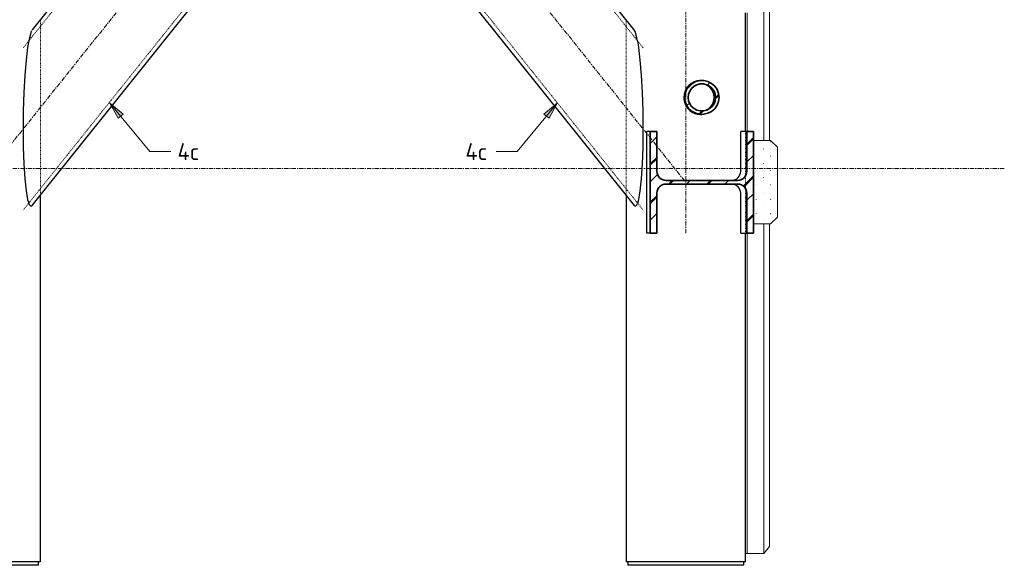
# Model space of a CAD drawing. Header units: millimetres. Extents: x -236694 to -141708, y -41476 to 103952.
# Tile 85 of 103: x -150414 to -147511, y -1170 to 439. Entities that reach past the tile are written whole.
import ezdxf

# ---------------------------------------------------------------- set-up
doc = ezdxf.new("R2010")
doc.units = ezdxf.units.MM
doc.linetypes.add('Grid Line', pattern=[22.225, 12.7, -3.175, 3.175, -3.175])
doc.linetypes.add('XX-HIDDEN', pattern=[4, 2, -2])
for name, color, linetype, lineweight in [('N-CO-BC-BETONVORM-G', 50, 'Continuous', 25), ('N-CO-BC-BETONVORM-G-1', 50, 'XX-HIDDEN', 18), ('N-CO-BC-BETONVORM-G-2', 50, 'Continuous', 13), ('N-CO-BC-BETONVORM-G-3', 50, 'Continuous', 18), ('N-CO-BC-BETONVORM-GN', 10, 'XX-HIDDEN', 18), ('N-CO-KC-KUNSTSTOFVORM-G', 7, 'Continuous', 13), ('N-CO-KC-KUNSTSTOFVORM-GD', 90, 'Continuous', 18), ('N-CO-SC-STAALVORM-G', 10, 'Continuous', 25), ('N-CO-SC-STAALVORM-G-1', 10, 'Continuous', 18), ('N-CO-SC-STAALVORM-GD', 90, 'Continuous', 35), ('X-XX-AL-CONSTRUCTIELIJN-G-1', 7, 'Grid Line', 18), ('X-XX-AL-T25-1', 250, 'Continuous', 13), ('X-XX-AL-T25-2', 7, 'Continuous', 13), ('X-XX-AL-VERWIJZING-G-1', 7, 'Grid Line', 18)]:
    doc.layers.add(name, color=color, linetype=linetype, lineweight=lineweight)
doc.styles.add('NLCS-ISO_1', font='NLCS-ISO.ttf', dxfattribs={"height": 50})

# ---------------------------------------------------------------- blocks, each defined once
blk = doc.blocks.new('NLI_Balk_Buis - ø323_9_12_5-V230-Doorsnede 6 dubbel geleidewerk')
at = {"layer": 'N-CO-BC-BETONVORM-GN'}
for p, q in [((100412.9, 1058.1), (99851.1, 355.7)), ((100646.3, 871.4), (99851.1, -122.9))]:
    blk.add_line(p, q, dxfattribs=at)
blk = doc.blocks.new('GM_afdekklepje - GM_afdekklepje-V231-Doorsnede 6 dubbel geleidewerk')
at = {"layer": 'N-CO-SC-STAALVORM-G'}
for p, q in [((101634.4, -1160), (101634.4, -1170)), ((101976.4, -1170), (101976.4, -1160)), ((101634.7, -1170), (101634.5, -1170)), ((101690, -1170), (101634.7, -1170)), ((101721, -1170), (101690, -1170)), ((101953.8, -1170), (101721, -1170)), ((101976.4, -1170), (101953.8, -1170))]:
    blk.add_line(p, q, dxfattribs=at)
blk = doc.blocks.new('GM_afdekklepje - GM_afdekklepje-V232-Doorsnede 6 dubbel geleidewerk')
at = {"layer": 'N-CO-SC-STAALVORM-G'}
for p, q in [((99555, -1160), (99555, -1170)), ((99897.1, -1170), (99897.1, -1160)), ((99577.6, -1170), (99555, -1170)), ((99810.4, -1170), (99577.6, -1170)), ((99841.4, -1170), (99810.4, -1170)), ((99896.7, -1170), (99841.4, -1170)), ((99896.9, -1170), (99896.7, -1170))]:
    blk.add_line(p, q, dxfattribs=at)
blk = doc.blocks.new('NLI_Balk_Buis - ø323_9_12_5-V233-Doorsnede 6 dubbel geleidewerk')
at = {"layer": 'N-CO-BC-BETONVORM-GN'}
for p, q in [((101118.5, 1058.1), (101680.3, 355.7)), ((100885.1, 871.4), (101680.3, -122.9))]:
    blk.add_line(p, q, dxfattribs=at)
blk = doc.blocks.new('GM_Hakorit_3820 - GM_Hakorit_3820-V234-Doorsnede 6 dubbel geleidewerk')
at = {"layer": 'N-CO-KC-KUNSTSTOFVORM-G'}
for p, q in [((102004.9, 2685), (102035.5, 2685)), ((102035.5, 2685), (102035.5, 2683)), ((102037.2, 2683), (102035.5, 2685)), ((101986.2, 2060), (101986.2, 2410)), ((102035.5, 2437), (102035.5, 2033)), ((102052, 2437), (102052, 2033)), ((102035.5, 1787), (102035.5, 1383)), ((102052, 1787), (102052, 1383)), ((101986.2, 1410), (101986.2, 1760)), ((102035.5, 1137), (102035.5, 733)), ((102052, 1137), (102052, 733)), ((101986.2, 760), (101986.2, 1110)), ((102035.5, 487), (102035.5, 83)), ((102052, 487), (102052, 83)), ((101986.2, 110), (101986.2, 460)), ((102035.5, -163), (102035.5, -1135)), ((102052, -163), (102052, -1115)), ((101986.2, -1135), (101986.2, -190)), ((102035.5, -1135), (102052, -1115)), ((101986.2, -1135), (101981.2, -1135)), ((102035.5, -1135), (101986.2, -1135))]:
    blk.add_line(p, q, dxfattribs=at)
blk = doc.blocks.new('GM_Hakorit_2620 - GM_Hakorit_2620-V243-Doorsnede 6 dubbel geleidewerk')
at = {"layer": 'N-CO-BC-BETONVORM-G-3'}
h = blk.add_hatch(dxfattribs=at)
h.set_pattern_fill('ACO-KUNSTSTOF', color=256, style=0, pattern_type=2)
h.set_pattern_definition([(45, (102497.49, -9085), (-21.2132, 21.2132), [0.671, -29.329])])
h.paths.add_polyline_path([(102005.4, -163), (102055.6, -163), (102075.9, -143), (102075.9, 63), (102055.6, 83), (102004.9, 83), (102004.9, -163)], flags=0)
at = {"layer": 'N-CO-KC-KUNSTSTOFVORM-GD'}
for p, q in [((102004.9, 83), (102004.9, -163)), ((102055.6, 83), (102004.9, 83)), ((102075.9, 63), (102055.6, 83)), ((102075.9, -143), (102075.9, 63)), ((102055.6, -163), (102075.9, -143)), ((102004.9, -163), (102055.6, -163))]:
    blk.add_line(p, q, dxfattribs=at)
blk = doc.blocks.new('GM_Haalbuis_2500 - GM_Haalbuis_2500-3744235-Doorsnede 6 dubbel geleidewerk')
at = {"layer": 'N-CO-SC-STAALVORM-G-1'}
h = blk.add_hatch(dxfattribs=at)
h.set_pattern_fill('ACO-STAAL', color=256, style=0, pattern_type=2)
h.set_pattern_definition([(45, (102497.49, -9085), (-56.56854, 56.56854), []), (45, (102497.49, -9036.43), (-56.56854, 56.56854), []), (45, (102497.49, -9034.43), (-56.56854, 56.56854), []), (45, (102497.49, -9032.43), (-56.56854, 56.56854), [])])
h.paths.add_polyline_path([(101849.9, 160.4), (101859, 160.4), (101870.8, 163.2), (101881.7, 168.9), (101890.8, 176.8), (101897.8, 186.8), (101902.1, 198), (101903.6, 210), (101901.8, 222.6), (101897.7, 233.3), (101890.8, 243.2), (101881.7, 251.1), (101870.8, 256.8), (101859, 259.6), (101846.8, 259.6), (101834.9, 256.8), (101824.1, 251.1), (101814.9, 243.2), (101808, 233.2), (101803.7, 222), (101802.2, 210), (101803.7, 198), (101808, 186.8), (101814.9, 176.8), (101824.1, 168.9), (101834.9, 163.2), (101846.8, 160.4)], flags=0)
h.paths.add_polyline_path([(101857.8, 170.3), (101848, 170.3), (101838.5, 172.6), (101829.8, 177.1), (101822.5, 183.5), (101817, 191.4), (101813.5, 200.4), (101812.3, 210), (101813.5, 219.6), (101817, 228.6), (101822.5, 236.5), (101829.8, 242.9), (101838.5, 247.4), (101848, 249.7), (101857.8, 249.7), (101867.3, 247.4), (101875.9, 242.9), (101883.2, 236.5), (101888.8, 228.6), (101892.2, 219.6), (101893.4, 210), (101892.2, 200.4), (101888.8, 191.4), (101883.2, 183.5), (101875.9, 177.1), (101867.3, 172.6)], flags=0)
at = {"layer": 'N-CO-SC-STAALVORM-G'}
for p, q in [((101849.9, 260), (101849, 260)), ((101852.9, 260), (101849.9, 260)), ((101849, 160), (101849.9, 160)), ((101849.9, 160), (101852.9, 160))]:
    blk.add_line(p, q, dxfattribs=at)
for centre, major_axis, start_param, end_param in [((101849, 210), (0, 50), 0, 1.570796), ((101849.9, 210), (0, 50), 0.261799, 1.570796), ((101849.9, 210), (0, 50), 1.086222, 1.228874), ((101849.9, 210), (0, 50), 0.840904, 0.976858), ((101849.9, 210), (0, 50), 0.593863, 0.729946), ((101849.9, 210), (0, 50), 0.341579, 0.48469), ((101849.9, 210), (0, 50), 0.07026, 0.244505), ((101849.9, 210), (0, 40), 4.712389, 6.227166), ((101849, 210), (0, 50), 1.570796, 3.141593), ((101849.9, 210), (0, 50), 1.330786, 1.570796), ((101849.9, 210), (0, 50), 1.570796, 1.810806), ((101849.9, 210), (0, 50), 1.570796, 2.879793), ((101849.9, 210), (0, 40), 3.197612, 4.712389), ((101849.9, 210), (0, 50), 1.912719, 2.055371), ((101849.9, 210), (0, 50), 2.164735, 2.300688), ((101849.9, 210), (0, 50), 2.411646, 2.54773), ((101849.9, 210), (0, 50), 2.656903, 2.800014), ((101849.9, 210), (0, 50), 2.897087, 3.071333)]:
    blk.add_ellipse(centre, major_axis=major_axis, ratio=0.986394, start_param=start_param, end_param=end_param, dxfattribs=at)
at = {"layer": 'N-CO-SC-STAALVORM-GD', "flags": 128}
for points in [[(101852.8, 260), (101846.8, 259.6), (101834.9, 256.8), (101824.1, 251.1), (101814.9, 243.2), (101808, 233.2), (101803.7, 222), (101802.2, 210)], [(101812.3, 210), (101813.5, 219.6), (101817, 228.6), (101822.5, 236.5), (101829.8, 242.9), (101838.5, 247.4), (101848, 249.7), (101857.8, 249.7), (101867.3, 247.4), (101875.9, 242.9), (101883.2, 236.5), (101888.8, 228.6), (101892.2, 219.6), (101893.4, 210)], [(101903.6, 210), (101902.1, 222), (101897.8, 233.2), (101890.8, 243.2), (101881.7, 251.1), (101870.8, 256.8), (101859, 259.6), (101852.9, 260)], [(101802.2, 210), (101803.7, 198), (101808, 186.8), (101814.9, 176.8), (101824.1, 168.9), (101834.9, 163.2), (101846.8, 160.4), (101852.8, 160)], [(101893.4, 210), (101892.2, 200.4), (101888.8, 191.4), (101883.2, 183.5), (101875.9, 177.1), (101867.3, 172.6), (101857.8, 170.3), (101848, 170.3), (101838.5, 172.6), (101829.8, 177.1), (101822.5, 183.5), (101817, 191.4), (101813.5, 200.4), (101812.3, 210)], [(101852.9, 160), (101859, 160.4), (101870.8, 163.2), (101881.7, 168.9), (101890.8, 176.8), (101897.8, 186.8), (101902.1, 198), (101903.6, 210)]]:
    blk.add_lwpolyline(points, dxfattribs=at)

msp = doc.modelspace()

# ---------------------------------------------------------------- hatches: boundary and pattern name
at = {"layer": 'N-CO-SC-STAALVORM-G-1'}
h = msp.add_hatch(dxfattribs=at)
h.set_pattern_fill('ACO-STAAL', color=256, style=0, pattern_type=2)
h.set_pattern_definition([(45, (-147758.11, -9085), (-56.56854, 56.56854), []), (45, (-147758.11, -9036.43), (-56.56854, 56.56854), []), (45, (-147758.11, -9034.43), (-56.56854, 56.56854), []), (45, (-147758.11, -9032.43), (-56.56854, 56.56854), [])])
h.paths.add_polyline_path([(-148250.7, -190), (-148250.7, 110), (-148269.9, 110), (-148269.9, -7.5), (-148270.6, -13.5), (-148272.6, -19.2), (-148275.9, -24.3), (-148280.2, -28.6), (-148286.1, -32.1), (-148291.2, -33.8), (-148297.3, -34.5), (-148508.2, -34.5), (-148514.3, -33.8), (-148520, -31.8), (-148525.2, -28.6), (-148529.6, -24.3), (-148532.8, -19.2), (-148534.9, -13.5), (-148535.5, -7.5), (-148535.5, 110), (-148554.8, 110), (-148554.8, -190), (-148535.5, -190), (-148535.5, -72.5), (-148534.9, -66.5), (-148532.8, -60.8), (-148529.6, -55.7), (-148525.2, -51.4), (-148520, -48.2), (-148514.3, -46.2), (-148508.2, -45.5), (-148297.3, -45.5), (-148291.2, -46.2), (-148285.4, -48.2), (-148280.2, -51.4), (-148275.9, -55.7), (-148272.6, -60.8), (-148270.6, -66.5), (-148269.9, -72.5), (-148269.9, -190), (-148262.1, -190)], flags=0)
at = {"layer": 'X-XX-AL-T25-1'}
for points in [[(-150148.4, 193.4), (-150124.3, 148.5), (-150108.9, 161.2)], [(-148828.9, 193.4), (-148868.4, 161.2), (-148853, 148.5)]]:
    msp.add_hatch(color=256, dxfattribs=at).paths.add_polyline_path(points, flags=0)

# ---------------------------------------------------------------- linework, layer by layer
at = {"layer": 'N-CO-BC-BETONVORM-GN'}
for p, q in [((-150353.5, 419.5), (-150353.5, 439.3)), ((-148626.2, 439.3), (-148626.2, 419.5)), ((-150377.5, 409.4), (-150380.3, 404.5)), ((-150353.5, -59.1), (-150353.5, 419.3)), ((-148626.2, 419.3), (-148626.2, -59.1)), ((-148274.2, -21.6), (-148274.2, 110)), ((-148274.2, -58.2), (-148274.2, -21.8)), ((-150353.5, -79.1), (-150353.5, -59.3)), ((-148626.2, -59.3), (-148626.2, -79.1)), ((-148274.2, -190), (-148274.2, -58.4)), ((-148602.3, -109.1), (-148599.5, -111.3))]:
    msp.add_line(p, q, dxfattribs=at)
at = {"layer": 'N-CO-SC-STAALVORM-G'}
for p, q in [((-149849.2, 1070), (-150377.5, 409.4)), ((-148602.3, 409.4), (-149130.5, 1070)), ((-150377.5, -109.1), (-149596.3, 867.7)), ((-149383.5, 867.7), (-148602.3, -109.1)), ((-148274.2, 110), (-148274.2, 460)), ((-148565.3, -190), (-148565.3, 110)), ((-148554.8, 110), (-148565.3, 110)), ((-148288.1, -7.5), (-148288.1, 110)), ((-148269.9, 110), (-148288.1, 110)), ((-150353.5, -1160), (-150353.5, -79.3)), ((-148626.2, -79.3), (-148626.2, -1160)), ((-148288.1, -190), (-148288.1, -72.5)), ((-148554.8, -190), (-148565.3, -190)), ((-148288.1, -190), (-148269.9, -190)), ((-148274.2, -1160), (-148274.2, -190)), ((-150409.2, -1160), (-150446, -1160)), ((-150354, -1160), (-150409.2, -1160)), ((-150353.7, -1160), (-150354, -1160)), ((-148625.8, -1160), (-148626.1, -1160)), ((-148570.6, -1160), (-148625.8, -1160)), ((-148533.7, -1160), (-148570.6, -1160)), ((-148301, -1160), (-148533.7, -1160)), ((-148274.2, -1160), (-148301, -1160))]:
    msp.add_line(p, q, dxfattribs=at)
at = {"layer": 'N-CO-SC-STAALVORM-G', "flags": 128}
for points in [[(-148592, 376.9), (-148594, 386.3), (-148599.5, 404.5), (-148602.3, 409.4)], [(-150380.3, 404.5), (-150385.8, 386.3), (-150387.8, 376.9)], [(-150387.8, 376.6), (-150391, 357.8), (-150395.6, 320.3), (-150399.3, 275.3), (-150402.2, 224.8), (-150403.9, 171), (-150404.5, 116.4)], [(-148575.3, 116.4), (-148575.9, 171), (-148577.6, 224.8), (-148580.5, 275.3), (-148584.2, 320.3), (-148588.8, 357.8), (-148591.9, 376.6)], [(-150404.5, 116.4), (-150403.9, 63.2), (-150402.2, 13.8), (-150399.3, -29.6), (-150395.6, -65.1), (-150391, -91.3), (-150387.8, -102.2)], [(-148591.9, -102.2), (-148588.8, -91.3), (-148584.2, -65.1), (-148580.5, -29.6), (-148577.6, 13.8), (-148575.9, 63.2), (-148575.3, 116.4)], [(-150387.8, -102.4), (-150385.8, -106.9), (-150380.3, -111.3), (-150377.5, -109.1)], [(-148599.5, -111.3), (-148594, -106.9), (-148592, -102.4)]]:
    msp.add_lwpolyline(points, dxfattribs=at)
at = {"layer": 'N-CO-SC-STAALVORM-G'}
for centre, start_param, end_param in [((-148314.8, -7.5), 3.15571, 4.712389), ((-148314.8, -72.5), 4.712389, 6.269068)]:
    msp.add_ellipse(centre, major_axis=(0, 27), ratio=0.986394, start_param=start_param, end_param=end_param, dxfattribs=at)
at = {"layer": 'N-CO-SC-STAALVORM-GD'}
for p, q in [((-148535.5, 110), (-148554.8, 110)), ((-148554.8, 110), (-148554.8, -190)), ((-148535.5, -7.5), (-148535.5, 110)), ((-148250.7, 110), (-148269.9, 110)), ((-148269.9, 110), (-148269.9, -7.5)), ((-148250.7, -190), (-148250.7, 110)), ((-148297.3, -34.5), (-148508.2, -34.5)), ((-148508.2, -45.5), (-148297.3, -45.5)), ((-148535.5, -190), (-148535.5, -72.5)), ((-148269.9, -72.5), (-148269.9, -190)), ((-148554.8, -190), (-148535.5, -190)), ((-148269.9, -190), (-148250.7, -190))]:
    msp.add_line(p, q, dxfattribs=at)
at = {"layer": 'N-CO-SC-STAALVORM-GD', "flags": 128}
for points in [[(-148508.2, -34.5), (-148514.3, -33.8), (-148520, -31.8), (-148525.2, -28.6), (-148529.6, -24.3), (-148532.8, -19.2), (-148534.9, -13.5), (-148535.5, -7.5)], [(-148269.9, -7.5), (-148270.6, -13.5), (-148272.6, -19.2), (-148275.9, -24.3), (-148280.2, -28.6), (-148285.4, -31.8), (-148291.2, -33.8), (-148297.3, -34.5)], [(-148535.5, -72.5), (-148534.9, -66.5), (-148532.8, -60.8), (-148529.6, -55.7), (-148525.2, -51.4), (-148520, -48.2), (-148514.3, -46.2), (-148508.2, -45.5)], [(-148297.3, -45.5), (-148291.2, -46.2), (-148285.4, -48.2), (-148280.2, -51.4), (-148275.9, -55.7), (-148272.6, -60.8), (-148270.6, -66.5), (-148269.9, -72.5)]]:
    msp.add_lwpolyline(points, dxfattribs=at)
at = {"layer": 'X-XX-AL-CONSTRUCTIELIJN-G-1'}
for p, q in [((-148450.2, -190), (-148450.2, 2710)), ((-148450.2, 2560), (-150529.6, -40)), ((-150529.6, 2560), (-148450.2, -40))]:
    msp.add_line(p, q, dxfattribs=at)
at = {"layer": 'X-XX-AL-T25-1'}
for p, q in [((-150148.4, 193.4), (-150124.3, 148.5)), ((-150108.9, 161.2), (-150148.4, 193.4)), ((-150148.4, 193.4), (-150030.2, 50.2)), ((-148828.9, 193.4), (-148947.1, 50.2)), ((-148828.9, 193.4), (-148868.4, 161.2)), ((-148853, 148.5), (-148828.9, 193.4)), ((-150124.3, 148.5), (-150108.9, 161.2)), ((-148868.4, 161.2), (-148853, 148.5)), ((-150030.2, 50.2), (-149968.9, 50.2)), ((-149008.4, 50.2), (-149009.6, 50.2)), ((-148947.1, 50.2), (-149008.4, 50.2))]:
    msp.add_line(p, q, dxfattribs=at)
at = {"layer": 'X-XX-AL-VERWIJZING-G-1'}
msp.add_line((-151701.5, 0), (-147510.8, 0), dxfattribs=at)

# ---------------------------------------------------------------- block references
at = {"layer": 'N-CO-BC-BETONVORM-G'}
for name in ['GM_Hakorit_3820 - GM_Hakorit_3820-V234-Doorsnede 6 dubbel geleidewerk', 'GM_Haalbuis_2500 - GM_Haalbuis_2500-3744235-Doorsnede 6 dubbel geleidewerk', 'GM_afdekklepje - GM_afdekklepje-V232-Doorsnede 6 dubbel geleidewerk', 'GM_afdekklepje - GM_afdekklepje-V231-Doorsnede 6 dubbel geleidewerk']:
    msp.add_blockref(name, (-250255.6, 0), dxfattribs=at)
at = {"layer": 'N-CO-BC-BETONVORM-G-1'}
for name in ['NLI_Balk_Buis - ø323_9_12_5-V230-Doorsnede 6 dubbel geleidewerk', 'NLI_Balk_Buis - ø323_9_12_5-V233-Doorsnede 6 dubbel geleidewerk']:
    msp.add_blockref(name, (-250255.6, 0), dxfattribs=at)
at = {"layer": 'N-CO-BC-BETONVORM-G-2'}
msp.add_blockref('GM_Hakorit_2620 - GM_Hakorit_2620-V243-Doorsnede 6 dubbel geleidewerk', (-250255.6, 0), dxfattribs=at)

# ---------------------------------------------------------------- texts
at = {"layer": 'X-XX-AL-T25-2', "char_height": 50, "width": 84.979, "attachment_point": 1, "style": 'NLCS-ISO_1'}
for insert in [(-149948.9, 75.2), (-149099.8, 75.2)]:
    msp.add_mtext('4c', dxfattribs=dict(at, insert=insert))

doc.saveas('drawing.dxf')
